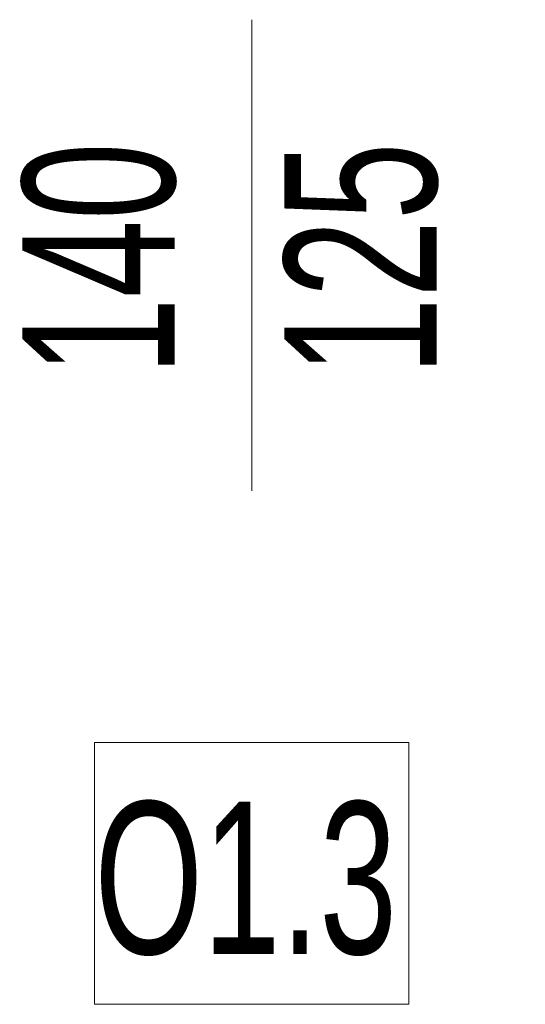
# Model space of a CAD drawing. Header units: centimetres. Extents: x 376 to 6517, y 1901 to 66534.
# Tile 85 of 105: x 2953 to 2987, y 66060 to 66125. Entities that reach past the tile are written whole.
import ezdxf

# ---------------------------------------------------------------- set-up
doc = ezdxf.new("R2010")
doc.units = ezdxf.units.CM
doc.layers.add('A-GLAZ-IDEN', color=7, linetype='Continuous', lineweight=5)
doc.styles.add('Arial Narrow_1', font='ARIALN.TTF', dxfattribs={"width": 0.8, "height": 10})

# ---------------------------------------------------------------- blocks, each defined once
blk = doc.blocks.new('OOk oznaczenia okien __NL orneta - Oznaczenie okien znak-8779544-__-00_00 Przyziemie PB')
at = {"layer": 'A-GLAZ-IDEN'}
blk.add_line((0, 0.3095), (0, -0.3095), dxfattribs=at)

msp = doc.modelspace()

# ---------------------------------------------------------------- linework, layer by layer
at = {"layer": 'A-GLAZ-IDEN', "color": 250, "true_color": 0x303030, "flags": 128}
msp.add_lwpolyline([(2978.953, 66059.873), (2958.313, 66059.873), (2958.313, 66077.073), (2978.953, 66077.073)], close=True, dxfattribs=at)

# ---------------------------------------------------------------- block references
at = {"layer": 'A-GLAZ-IDEN', "xscale": 49.99999999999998, "yscale": 49.99999999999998, "zscale": 49.99999999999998}
msp.add_blockref('OOk oznaczenia okien __NL orneta - Oznaczenie okien znak-8779544-__-00_00 Przyziemie PB', (2968.659, 66109.062), dxfattribs=at)

# ---------------------------------------------------------------- texts
at = {"layer": 'A-GLAZ-IDEN', "char_height": 10, "width": 19.2405, "attachment_point": 1, "rotation": 90, "style": 'Arial Narrow_1'}
for s, insert in [('140', (2953.586, 66101.19)), ('125', (2970.784, 66101.19))]:
    msp.add_mtext(s, dxfattribs=dict(at, insert=insert))
at = {"layer": 'A-GLAZ-IDEN', "color": 250, "true_color": 0x303030, "insert": (2958.313, 66073.183), "char_height": 10, "width": 24.69197, "attachment_point": 1, "style": 'Arial Narrow_1'}
msp.add_mtext('O1.3', dxfattribs=at)

doc.saveas('drawing.dxf')
